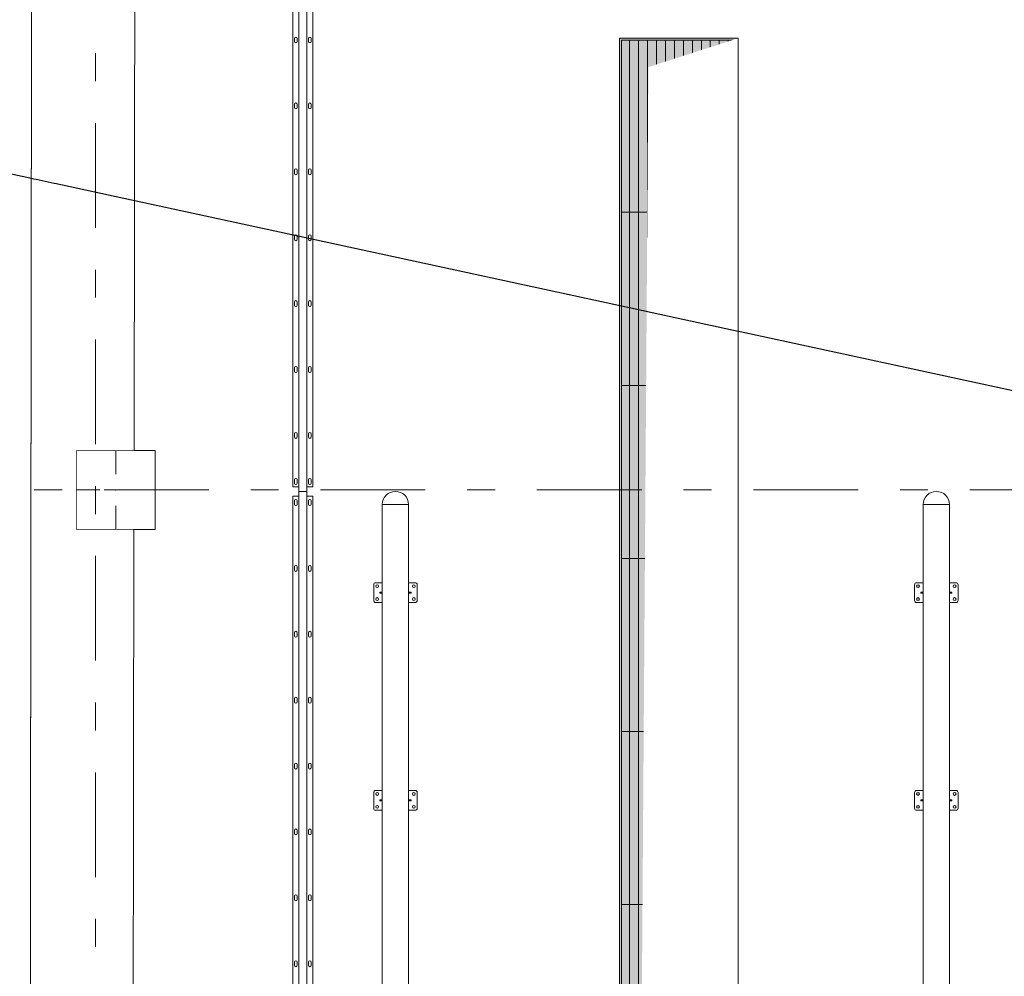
# Model space of a CAD drawing. Header units: millimetres. Extents: x -70269 to 35056, y -51814 to 48966.
# Tile 137 of 220: x -38424 to -33448, y 24323 to 29157. Entities that reach past the tile are written whole.
import ezdxf
from ezdxf import colors
from ezdxf.entities.mleader import LeaderData, LeaderLine
from ezdxf.math import Vec2, Vec3

# ---------------------------------------------------------------- set-up
doc = ezdxf.new("R2010")
doc.units = ezdxf.units.MM
doc.set_wipeout_variables(frame=1)
doc.linetypes.add('Przerywana podwójnie', pattern=[109.361107, 52.916665, -21.166666, 14.111111, -21.166666])
doc.linetypes.add('Wipeout_Contour', pattern=[1000, 0, -1000])
for name, color, linetype, lineweight, true_color in [('00 - nowa technologia myjni_Nr_pióra__95', 7, 'Continuous', 20, 0x7c7c7c), ('280-A Dachy Powłoki_Nr_pióra__95', 7, 'Continuous', 20, 0x7c7c7c), ('410-K Osie główne_Nr_pióra__95', 7, 'Continuous', 20, 0x7c7c7c), ('420-K Ściany_Nr_pióra__95', 7, 'Continuous', 20, 0x7c7c7c), ('440-K Słupy_Nr_pióra__95', 7, 'Continuous', 20, 0x7c7c7c), ('460 - Stropy_Nr_pióra__95', 7, 'Continuous', 13, 0x7c7c7c)]:
    doc.layers.add(name, color=color, linetype=linetype, lineweight=lineweight, true_color=true_color)
doc.layers.add('420-K Ściany', color=7, linetype='Continuous')
doc.layers.add('460 - Stropy', color=7, linetype='Continuous')
doc.layers.add('IS_Wentylacja_Opis', color=7, linetype='Continuous', lineweight=13)
doc.layers.add('XREF', color=8, linetype='Continuous', lineweight=9)
doc.styles.get("Standard").update_dxf_attribs({"font": 'arial.ttf'})

# ---------------------------------------------------------------- blocks, each defined once
blk = doc.blocks.new('parter 2025.10.15')
at = {"layer": '00 - nowa technologia myjni_Nr_pióra__95', "color": 8, "linetype": 'Continuous', "lineweight": 5}
for p, q in [((141.77, 2482.54), (141.77, 2135.4)), ((144.77, 2452.58), (144.77, 2133.08)), ((148.77, 2452.58), (148.77, 2133.08)), ((151.77, 2452.42), (151.77, 2135.4)), ((142.57, 2360.38), (142.57, 2361.98)), ((143.97, 2361.98), (143.97, 2360.38)), ((149.57, 2360.38), (149.57, 2361.98)), ((150.97, 2361.98), (150.97, 2360.38)), ((142.57, 2327.08), (142.57, 2328.68)), ((143.97, 2328.68), (143.97, 2327.08)), ((149.57, 2327.08), (149.57, 2328.68)), ((150.97, 2328.68), (150.97, 2327.08)), ((142.57, 2293.78), (142.57, 2295.38)), ((143.97, 2295.38), (143.97, 2293.78)), ((149.57, 2293.78), (149.57, 2295.38)), ((150.97, 2295.38), (150.97, 2293.78)), ((142.57, 2260.48), (142.57, 2262.08)), ((143.97, 2262.08), (143.97, 2260.48)), ((149.57, 2260.48), (149.57, 2262.08)), ((150.97, 2262.08), (150.97, 2260.48)), ((142.57, 2227.18), (142.57, 2228.78)), ((143.97, 2228.78), (143.97, 2227.18)), ((149.57, 2227.18), (149.57, 2228.78)), ((150.97, 2228.78), (150.97, 2227.18)), ((142.57, 2193.88), (142.57, 2195.48)), ((143.97, 2195.48), (143.97, 2193.88)), ((149.57, 2193.88), (149.57, 2195.48)), ((150.97, 2195.48), (150.97, 2193.88)), ((142.57, 2160.58), (142.57, 2162.18)), ((143.97, 2162.18), (143.97, 2160.58)), ((149.57, 2160.58), (149.57, 2162.18)), ((150.97, 2162.18), (150.97, 2160.58)), ((144.77, 2135.4), (141.77, 2135.4)), ((142.57, 2137.28), (142.57, 2138.88)), ((143.97, 2138.88), (143.97, 2137.28)), ((151.77, 2135.4), (148.77, 2135.4)), ((149.57, 2137.28), (149.57, 2138.88)), ((150.97, 2138.88), (150.97, 2137.28)), ((144.77, 2130.75), (141.77, 2130.75)), ((141.77, 2130.75), (141.77, 1535.4)), ((144.77, 2133.08), (145.52, 2133.08)), ((144.77, 2133.08), (144.77, 1533.08)), ((144.77, 2133.08), (145.52, 2133.08)), ((148.02, 2133.08), (145.52, 2133.08)), ((148.02, 2133.08), (145.52, 2133.08)), ((148.02, 2133.08), (148.77, 2133.08)), ((148.02, 2133.08), (148.77, 2133.08)), ((148.77, 2133.08), (148.77, 1533.08)), ((151.77, 2130.75), (148.77, 2130.75)), ((151.77, 2130.75), (151.77, 1535.4)), ((142.57, 2126.68), (142.57, 2128.28)), ((143.97, 2128.28), (143.97, 2126.68)), ((149.57, 2126.68), (149.57, 2128.28)), ((150.97, 2128.28), (150.97, 2126.68)), ((186.91, 2126.43), (186.91, 1827.43)), ((186.91, 2126.43), (200.21, 2126.43)), ((196.75, 2126.43), (186.91, 2126.43)), ((200.21, 2126.43), (196.75, 2126.43)), ((200.21, 2126.43), (200.21, 1827.43)), ((460.21, 2126.43), (460.21, 1827.43)), ((460.21, 2126.43), (473.51, 2126.43)), ((470.05, 2126.43), (460.21, 2126.43)), ((473.51, 2126.43), (470.05, 2126.43)), ((473.51, 2126.43), (473.51, 1827.43)), ((142.57, 2093.38), (142.57, 2094.98)), ((143.97, 2094.98), (143.97, 2093.38)), ((149.57, 2093.38), (149.57, 2094.98)), ((150.97, 2094.98), (150.97, 2093.38)), ((182.56, 2085.93), (182.56, 2077.93)), ((186.36, 2086.93), (183.56, 2086.93)), ((186.36, 2086.93), (186.66, 2086.93)), ((186.91, 2086.93), (186.66, 2086.93)), ((200.21, 2086.93), (200.46, 2086.93)), ((200.46, 2086.93), (200.76, 2086.93)), ((200.76, 2086.93), (203.56, 2086.93)), ((204.56, 2085.93), (204.56, 2077.93)), ((455.86, 2085.93), (455.86, 2077.93)), ((459.66, 2086.93), (456.86, 2086.93)), ((459.66, 2086.93), (459.96, 2086.93)), ((460.21, 2086.93), (459.96, 2086.93)), ((473.51, 2086.93), (473.76, 2086.93)), ((473.76, 2086.93), (474.06, 2086.93)), ((474.06, 2086.93), (476.86, 2086.93)), ((477.86, 2085.93), (477.86, 2077.93)), ((185.66, 2082.05), (185.66, 2081.8)), ((186.36, 2082.15), (185.76, 2082.15)), ((186.36, 2081.7), (185.76, 2081.7)), ((186.66, 2082.15), (186.36, 2082.15)), ((186.66, 2081.7), (186.36, 2081.7)), ((186.43, 2082.13), (186.42, 2082.13)), ((186.42, 2082.13), (186.42, 2081.73)), ((186.43, 2081.73), (186.42, 2081.73)), ((186.72, 2082.13), (186.43, 2082.13)), ((186.43, 2081.73), (186.72, 2081.73)), ((186.66, 2082.15), (186.69, 2082.15)), ((186.66, 2081.7), (186.69, 2081.7)), ((186.74, 2081.8), (186.74, 2082.05)), ((200.38, 2082.05), (200.38, 2081.8)), ((200.69, 2082.13), (200.4, 2082.13)), ((200.4, 2081.73), (200.69, 2081.73)), ((200.46, 2082.15), (200.43, 2082.15)), ((200.46, 2081.7), (200.43, 2081.7)), ((200.76, 2082.15), (200.46, 2082.15)), ((200.76, 2081.7), (200.46, 2081.7)), ((200.7, 2082.13), (200.69, 2082.13)), ((200.7, 2081.73), (200.69, 2081.73)), ((200.7, 2082.13), (200.7, 2081.73)), ((200.76, 2082.15), (201.36, 2082.15)), ((200.76, 2081.7), (201.36, 2081.7)), ((201.46, 2081.8), (201.46, 2082.05)), ((458.96, 2082.05), (458.96, 2081.8)), ((459.66, 2082.15), (459.06, 2082.15)), ((459.66, 2081.7), (459.06, 2081.7)), ((459.96, 2082.15), (459.66, 2082.15)), ((459.96, 2081.7), (459.66, 2081.7)), ((459.73, 2082.13), (459.72, 2082.13)), ((459.72, 2082.13), (459.72, 2081.73)), ((459.73, 2081.73), (459.72, 2081.73)), ((460.02, 2082.13), (459.73, 2082.13)), ((459.73, 2081.73), (460.02, 2081.73)), ((459.96, 2082.15), (459.99, 2082.15)), ((459.96, 2081.7), (459.99, 2081.7)), ((460.04, 2081.8), (460.04, 2082.05)), ((473.68, 2082.05), (473.68, 2081.8)), ((473.99, 2082.13), (473.7, 2082.13)), ((473.7, 2081.73), (473.99, 2081.73)), ((473.76, 2082.15), (473.73, 2082.15)), ((473.76, 2081.7), (473.73, 2081.7)), ((474.06, 2082.15), (473.76, 2082.15)), ((474.06, 2081.7), (473.76, 2081.7)), ((474, 2082.13), (473.99, 2082.13)), ((474, 2081.73), (473.99, 2081.73)), ((474, 2082.13), (474, 2081.73)), ((474.06, 2082.15), (474.66, 2082.15)), ((474.06, 2081.7), (474.66, 2081.7)), ((474.76, 2081.8), (474.76, 2082.05)), ((183.56, 2076.93), (186.36, 2076.93)), ((186.66, 2076.93), (186.36, 2076.93)), ((186.66, 2076.93), (186.91, 2076.93)), ((200.46, 2076.93), (200.21, 2076.93)), ((200.76, 2076.93), (200.46, 2076.93)), ((203.56, 2076.93), (200.76, 2076.93)), ((456.86, 2076.93), (459.66, 2076.93)), ((459.96, 2076.93), (459.66, 2076.93)), ((459.96, 2076.93), (460.21, 2076.93)), ((473.76, 2076.93), (473.51, 2076.93)), ((474.06, 2076.93), (473.76, 2076.93)), ((476.86, 2076.93), (474.06, 2076.93)), ((142.57, 2060.08), (142.57, 2061.68)), ((143.97, 2061.68), (143.97, 2060.08)), ((149.57, 2060.08), (149.57, 2061.68)), ((150.97, 2061.68), (150.97, 2060.08)), ((142.57, 2026.78), (142.57, 2028.38)), ((143.97, 2028.38), (143.97, 2026.78)), ((149.57, 2026.78), (149.57, 2028.38)), ((150.97, 2028.38), (150.97, 2026.78)), ((142.57, 1993.48), (142.57, 1995.08)), ((143.97, 1995.08), (143.97, 1993.48)), ((149.57, 1993.48), (149.57, 1995.08)), ((150.97, 1995.08), (150.97, 1993.48)), ((182.56, 1980.93), (182.56, 1972.93)), ((186.36, 1981.93), (183.56, 1981.93)), ((186.36, 1981.93), (186.66, 1981.93)), ((186.91, 1981.93), (186.66, 1981.93)), ((200.21, 1981.93), (200.46, 1981.93)), ((200.46, 1981.93), (200.76, 1981.93)), ((200.76, 1981.93), (203.56, 1981.93)), ((204.56, 1980.93), (204.56, 1972.93)), ((455.86, 1980.93), (455.86, 1972.93)), ((459.66, 1981.93), (456.86, 1981.93)), ((459.66, 1981.93), (459.96, 1981.93)), ((460.21, 1981.93), (459.96, 1981.93)), ((473.51, 1981.93), (473.76, 1981.93)), ((473.76, 1981.93), (474.06, 1981.93)), ((474.06, 1981.93), (476.86, 1981.93)), ((477.86, 1980.93), (477.86, 1972.93)), ((185.66, 1977.05), (185.66, 1976.8)), ((186.36, 1977.15), (185.76, 1977.15)), ((186.36, 1976.7), (185.76, 1976.7)), ((186.66, 1977.15), (186.36, 1977.15)), ((186.66, 1976.7), (186.36, 1976.7)), ((186.43, 1977.13), (186.42, 1977.13)), ((186.42, 1977.13), (186.42, 1976.73)), ((186.43, 1976.73), (186.42, 1976.73)), ((186.72, 1977.13), (186.43, 1977.13)), ((186.43, 1976.73), (186.72, 1976.73)), ((186.66, 1977.15), (186.69, 1977.15)), ((186.66, 1976.7), (186.69, 1976.7)), ((186.74, 1976.8), (186.74, 1977.05)), ((200.38, 1977.05), (200.38, 1976.8)), ((200.69, 1977.13), (200.4, 1977.13)), ((200.4, 1976.73), (200.69, 1976.73)), ((200.46, 1977.15), (200.43, 1977.15)), ((200.46, 1976.7), (200.43, 1976.7)), ((200.76, 1977.15), (200.46, 1977.15)), ((200.76, 1976.7), (200.46, 1976.7)), ((200.7, 1977.13), (200.69, 1977.13)), ((200.7, 1976.73), (200.69, 1976.73)), ((200.7, 1977.13), (200.7, 1976.73)), ((200.76, 1977.15), (201.36, 1977.15)), ((200.76, 1976.7), (201.36, 1976.7)), ((201.46, 1976.8), (201.46, 1977.05)), ((458.96, 1977.05), (458.96, 1976.8)), ((459.66, 1977.15), (459.06, 1977.15)), ((459.66, 1976.7), (459.06, 1976.7)), ((459.96, 1977.15), (459.66, 1977.15)), ((459.96, 1976.7), (459.66, 1976.7)), ((459.73, 1977.13), (459.72, 1977.13)), ((459.72, 1977.13), (459.72, 1976.73)), ((459.73, 1976.73), (459.72, 1976.73)), ((460.02, 1977.13), (459.73, 1977.13)), ((459.73, 1976.73), (460.02, 1976.73)), ((459.96, 1977.15), (459.99, 1977.15)), ((459.96, 1976.7), (459.99, 1976.7)), ((460.04, 1976.8), (460.04, 1977.05)), ((473.68, 1977.05), (473.68, 1976.8)), ((473.99, 1977.13), (473.7, 1977.13)), ((473.7, 1976.73), (473.99, 1976.73)), ((473.76, 1977.15), (473.73, 1977.15)), ((473.76, 1976.7), (473.73, 1976.7)), ((474.06, 1977.15), (473.76, 1977.15)), ((474.06, 1976.7), (473.76, 1976.7)), ((474, 1977.13), (473.99, 1977.13)), ((474, 1976.73), (473.99, 1976.73)), ((474, 1977.13), (474, 1976.73)), ((474.06, 1977.15), (474.66, 1977.15)), ((474.06, 1976.7), (474.66, 1976.7)), ((474.76, 1976.8), (474.76, 1977.05)), ((183.56, 1971.93), (186.36, 1971.93)), ((186.66, 1971.93), (186.36, 1971.93)), ((186.66, 1971.93), (186.91, 1971.93)), ((200.46, 1971.93), (200.21, 1971.93)), ((200.76, 1971.93), (200.46, 1971.93)), ((203.56, 1971.93), (200.76, 1971.93)), ((456.86, 1971.93), (459.66, 1971.93)), ((459.96, 1971.93), (459.66, 1971.93)), ((459.96, 1971.93), (460.21, 1971.93)), ((473.76, 1971.93), (473.51, 1971.93)), ((474.06, 1971.93), (473.76, 1971.93)), ((476.86, 1971.93), (474.06, 1971.93)), ((142.57, 1960.18), (142.57, 1961.78)), ((143.97, 1961.78), (143.97, 1960.18)), ((149.57, 1960.18), (149.57, 1961.78)), ((150.97, 1961.78), (150.97, 1960.18)), ((142.57, 1926.88), (142.57, 1928.48)), ((143.97, 1928.48), (143.97, 1926.88)), ((149.57, 1926.88), (149.57, 1928.48)), ((150.97, 1928.48), (150.97, 1926.88)), ((142.57, 1893.58), (142.57, 1895.18)), ((143.97, 1895.18), (143.97, 1893.58)), ((149.57, 1893.58), (149.57, 1895.18)), ((150.97, 1895.18), (150.97, 1893.58))]:
    blk.add_line(p, q, dxfattribs=at)
for centre in [(202.81, 2085.18), (476.11, 2085.18), (184.31, 2078.68), (202.81, 2078.68), (457.61, 2078.68), (476.11, 2078.68), (202.81, 1980.18), (476.11, 1980.18), (184.31, 1973.68), (202.81, 1973.68), (457.61, 1973.68), (476.11, 1973.68)]:
    blk.add_circle(centre, 0.7, dxfattribs=at)
for centre, radius, start, end in [((143.27, 2361.98), 0.7, 0, 180), ((143.27, 2360.38), 0.7, 180, 0), ((150.27, 2361.98), 0.7, 0, 180), ((150.27, 2360.38), 0.7, 180, 0), ((143.27, 2328.68), 0.7, 0, 180), ((150.27, 2328.68), 0.7, 0, 180), ((143.27, 2327.08), 0.7, 180, 0), ((150.27, 2327.08), 0.7, 180, 0), ((143.27, 2295.38), 0.7, 0, 180), ((143.27, 2293.78), 0.7, 180, 0), ((150.27, 2295.38), 0.7, 0, 180), ((150.27, 2293.78), 0.7, 180, 0), ((143.27, 2262.08), 0.7, 0, 180), ((143.27, 2260.48), 0.7, 180, 0), ((150.27, 2262.08), 0.7, 0, 180), ((150.27, 2260.48), 0.7, 180, 0), ((143.27, 2228.78), 0.7, 0, 180), ((150.27, 2228.78), 0.7, 0, 180), ((143.27, 2227.18), 0.7, 180, 0), ((150.27, 2227.18), 0.7, 180, 0), ((143.27, 2195.48), 0.7, 0, 180), ((150.27, 2195.48), 0.7, 0, 180), ((143.27, 2193.88), 0.7, 180, 0), ((150.27, 2193.88), 0.7, 180, 0), ((143.27, 2162.18), 0.7, 0, 180), ((143.27, 2160.58), 0.7, 180, 0), ((150.27, 2162.18), 0.7, 0, 180), ((150.27, 2160.58), 0.7, 180, 0), ((143.27, 2138.88), 0.7, 0, 180), ((150.27, 2138.88), 0.7, 0, 180), ((143.27, 2137.28), 0.7, 180, 0), ((150.27, 2137.28), 0.7, 180, 0), ((193.56, 2126.43), 6.65, 90, 180), ((193.56, 2126.43), 6.65, 0, 90), ((466.86, 2126.43), 6.65, 90, 180), ((466.86, 2126.43), 6.65, 0, 90), ((143.27, 2128.28), 0.7, 0, 180), ((143.27, 2126.68), 0.7, 180, 0), ((150.27, 2128.28), 0.7, 0, 180), ((150.27, 2126.68), 0.7, 180, 0), ((143.27, 2094.98), 0.7, 0, 180), ((150.27, 2094.98), 0.7, 0, 180), ((143.27, 2093.38), 0.7, 180, 0), ((150.27, 2093.38), 0.7, 180, 0), ((183.56, 2085.93), 1, 90, 180), ((184.31, 2085.18), 0.7, 0, 180), ((184.31, 2085.18), 0.7, 180, 0), ((203.56, 2085.93), 1, 0, 90), ((456.86, 2085.93), 1, 90, 180), ((457.61, 2085.18), 0.7, 0, 180), ((457.61, 2085.18), 0.7, 180, 0), ((476.86, 2085.93), 1, 0, 90), ((185.76, 2082.05), 0.1, 90, 180), ((185.76, 2081.8), 0.1, 180, 270), ((201.36, 2082.05), 0.1, 0, 90), ((201.36, 2081.8), 0.1, 270, 0), ((459.06, 2082.05), 0.1, 90, 180), ((459.06, 2081.8), 0.1, 180, 270), ((474.66, 2082.05), 0.1, 0, 90), ((474.66, 2081.8), 0.1, 270, 0), ((183.56, 2077.93), 1, 180, 270), ((203.56, 2077.93), 1, 270, 0), ((456.86, 2077.93), 1, 180, 270), ((476.86, 2077.93), 1, 270, 0), ((143.27, 2061.68), 0.7, 0, 180), ((143.27, 2060.08), 0.7, 180, 0), ((150.27, 2061.68), 0.7, 0, 180), ((150.27, 2060.08), 0.7, 180, 0), ((143.27, 2028.38), 0.7, 0, 180), ((143.27, 2026.78), 0.7, 180, 0), ((150.27, 2028.38), 0.7, 0, 180), ((150.27, 2026.78), 0.7, 180, 0), ((143.27, 1995.08), 0.7, 0, 180), ((150.27, 1995.08), 0.7, 0, 180), ((143.27, 1993.48), 0.7, 180, 0), ((150.27, 1993.48), 0.7, 180, 0), ((183.56, 1980.93), 1, 90, 180), ((184.31, 1980.18), 0.7, 0, 180), ((184.31, 1980.18), 0.7, 180, 0), ((203.56, 1980.93), 1, 0, 90), ((456.86, 1980.93), 1, 90, 180), ((457.61, 1980.18), 0.7, 0, 180), ((457.61, 1980.18), 0.7, 180, 0), ((476.86, 1980.93), 1, 0, 90), ((185.76, 1977.05), 0.1, 90, 180), ((185.76, 1976.8), 0.1, 180, 270), ((201.36, 1977.05), 0.1, 0, 90), ((201.36, 1976.8), 0.1, 270, 0), ((459.06, 1977.05), 0.1, 90, 180), ((459.06, 1976.8), 0.1, 180, 270), ((474.66, 1977.05), 0.1, 0, 90), ((474.66, 1976.8), 0.1, 270, 0), ((183.56, 1972.93), 1, 180, 270), ((203.56, 1972.93), 1, 270, 0), ((456.86, 1972.93), 1, 180, 270), ((476.86, 1972.93), 1, 270, 0), ((143.27, 1961.78), 0.7, 0, 180), ((150.27, 1961.78), 0.7, 0, 180), ((143.27, 1960.18), 0.7, 180, 0), ((150.27, 1960.18), 0.7, 180, 0), ((143.27, 1928.48), 0.7, 0, 180), ((143.27, 1926.88), 0.7, 180, 0), ((150.27, 1928.48), 0.7, 0, 180), ((150.27, 1926.88), 0.7, 180, 0), ((143.27, 1895.18), 0.7, 0, 180), ((150.27, 1895.18), 0.7, 0, 180), ((143.27, 1893.58), 0.7, 180, 0), ((150.27, 1893.58), 0.7, 180, 0)]:
    blk.add_arc(centre, radius, start, end, dxfattribs=at)
for centre, start_param, end_param in [((186.69, 2082.05), 1.570796, 3.141593), ((186.69, 2081.8), 0, 1.570796), ((200.43, 2082.05), 3.141593, 4.712389), ((200.43, 2081.8), 4.712389, 6.283185), ((459.99, 2082.05), 1.570796, 3.141593), ((459.99, 2081.8), 0, 1.570796), ((473.73, 2082.05), 3.141593, 4.712389), ((473.73, 2081.8), 4.712389, 6.283185), ((186.69, 1977.05), 1.570796, 3.141593), ((186.69, 1976.8), 0, 1.570796), ((200.43, 1977.05), 3.141593, 4.712389), ((200.43, 1976.8), 4.712389, 6.283185), ((459.99, 1977.05), 1.570796, 3.141593), ((459.99, 1976.8), 0, 1.570796), ((473.73, 1977.05), 3.141593, 4.712389), ((473.73, 1976.8), 4.712389, 6.283185)]:
    blk.add_ellipse(centre, major_axis=(0, -0.1), ratio=0.5, start_param=start_param, end_param=end_param, dxfattribs=at)
at = {"layer": '280-A Dachy Powłoki_Nr_pióra__95', "color": 8, "linetype": 'Continuous', "lineweight": 5, "flags": 128}
for points in [[(13.45, 3006.84), (13.45, 59.93)], [(14.52, 59.93), (14.52, 3006.84)], [(31.49, 59.91), (31.49, 3006.82)], [(31.84, 3006.82), (31.84, 59.91)]]:
    blk.add_lwpolyline(points, dxfattribs=at)
at = {"layer": '440-K Słupy_Nr_pióra__95', "color": 8, "linetype": 'Continuous', "lineweight": 5}
for p, q in [((52.2, 2141.81), (52.2, 2161.81)), ((44.2, 2133.81), (24.2, 2133.81)), ((60.2, 2133.81), (80.2, 2133.81)), ((52.2, 2125.81), (52.2, 2105.81))]:
    blk.add_line(p, q, dxfattribs=at)
at = {"layer": '440-K Słupy_Nr_pióra__95', "color": 8, "linetype": 'Continuous', "lineweight": 5, "flags": 128}
blk.add_lwpolyline([(32.2, 2113.81), (72.2, 2113.81), (72.2, 2153.81), (32.2, 2153.81)], close=True, dxfattribs=at)
at = {"layer": '440-K Słupy_Nr_pióra__95', "color": 8, "linetype": 'Continuous', "lineweight": 5}
blk.add_point((52.2, 2133.81), dxfattribs=at)
at = {"layer": '460 - Stropy_Nr_pióra__95', "color": 8, "linetype": 'Continuous', "lineweight": 5, "flags": 128}
for points in [[(306.78, 262.09), (366.78, 262.09), (366.78, 2362.09), (306.78, 2362.09)], [(307.78, 2274.13), (311.82, 2274.13), (311.82, 2361.09), (307.78, 2361.09)], [(307.78, 263.09), (307.78, 2361.09), (365.78, 2361.09), (365.78, 263.09)], [(311.82, 2274.13), (316.36, 2274.13), (316.36, 2361.09), (311.82, 2361.09)], [(316.36, 2274.13), (320.89, 2274.13), (320.89, 2361.09), (316.36, 2361.09)], [(320.89, 2274.13), (325.43, 2274.13), (325.43, 2361.09), (320.89, 2361.09)], [(325.43, 2274.13), (329.97, 2274.13), (329.97, 2361.09), (325.43, 2361.09)], [(329.97, 2274.13), (334.51, 2274.13), (334.51, 2361.09), (329.97, 2361.09)], [(334.51, 2274.13), (339.05, 2274.13), (339.05, 2361.09), (334.51, 2361.09)], [(339.05, 2274.13), (343.59, 2274.13), (343.59, 2361.09), (339.05, 2361.09)], [(343.59, 2274.13), (348.13, 2274.13), (348.13, 2361.09), (343.59, 2361.09)], [(348.13, 2274.13), (352.66, 2274.13), (352.66, 2361.09), (348.13, 2361.09)], [(352.66, 2274.13), (357.2, 2274.13), (357.2, 2361.09), (352.66, 2361.09)], [(357.2, 2274.13), (361.74, 2274.13), (361.74, 2361.09), (357.2, 2361.09)], [(361.74, 2274.13), (365.78, 2274.13), (365.78, 2361.09), (361.74, 2361.09)], [(307.78, 2186.68), (311.82, 2186.68), (311.82, 2274.13), (307.78, 2274.13)], [(311.82, 2186.68), (316.36, 2186.68), (316.36, 2274.13), (311.82, 2274.13)], [(316.36, 2186.68), (320.89, 2186.68), (320.89, 2274.13), (316.36, 2274.13)], [(320.89, 2186.68), (325.43, 2186.68), (325.43, 2274.13), (320.89, 2274.13)], [(325.43, 2186.68), (329.97, 2186.68), (329.97, 2274.13), (325.43, 2274.13)], [(329.97, 2186.68), (334.51, 2186.68), (334.51, 2274.13), (329.97, 2274.13)], [(334.51, 2186.68), (339.05, 2186.68), (339.05, 2274.13), (334.51, 2274.13)], [(339.05, 2186.68), (343.59, 2186.68), (343.59, 2274.13), (339.05, 2274.13)], [(343.59, 2186.68), (348.13, 2186.68), (348.13, 2274.13), (343.59, 2274.13)], [(348.13, 2186.68), (352.66, 2186.68), (352.66, 2274.13), (348.13, 2274.13)], [(352.66, 2186.68), (357.2, 2186.68), (357.2, 2274.13), (352.66, 2274.13)], [(357.2, 2186.68), (361.74, 2186.68), (361.74, 2274.13), (357.2, 2274.13)], [(361.74, 2186.68), (365.78, 2186.68), (365.78, 2274.13), (361.74, 2274.13)], [(307.78, 2099.22), (311.82, 2099.22), (311.82, 2186.68), (307.78, 2186.68)], [(311.82, 2099.22), (316.36, 2099.22), (316.36, 2186.68), (311.82, 2186.68)], [(316.36, 2099.22), (320.89, 2099.22), (320.89, 2186.68), (316.36, 2186.68)], [(320.89, 2099.22), (325.43, 2099.22), (325.43, 2186.68), (320.89, 2186.68)], [(325.43, 2099.22), (329.97, 2099.22), (329.97, 2186.68), (325.43, 2186.68)], [(329.97, 2099.22), (334.51, 2099.22), (334.51, 2186.68), (329.97, 2186.68)], [(334.51, 2099.22), (339.05, 2099.22), (339.05, 2186.68), (334.51, 2186.68)], [(339.05, 2099.22), (343.59, 2099.22), (343.59, 2186.68), (339.05, 2186.68)], [(343.59, 2099.22), (348.13, 2099.22), (348.13, 2186.68), (343.59, 2186.68)], [(348.13, 2099.22), (352.66, 2099.22), (352.66, 2186.68), (348.13, 2186.68)], [(352.66, 2099.22), (357.2, 2099.22), (357.2, 2186.68), (352.66, 2186.68)], [(357.2, 2099.22), (361.74, 2099.22), (361.74, 2186.68), (357.2, 2186.68)], [(361.74, 2099.22), (365.78, 2099.22), (365.78, 2186.68), (361.74, 2186.68)], [(307.78, 2011.76), (311.82, 2011.76), (311.82, 2099.22), (307.78, 2099.22)], [(311.82, 2011.76), (316.36, 2011.76), (316.36, 2099.22), (311.82, 2099.22)], [(316.36, 2011.76), (320.89, 2011.76), (320.89, 2099.22), (316.36, 2099.22)], [(320.89, 2011.76), (325.43, 2011.76), (325.43, 2099.22), (320.89, 2099.22)], [(325.43, 2011.76), (329.97, 2011.76), (329.97, 2099.22), (325.43, 2099.22)], [(329.97, 2011.76), (334.51, 2011.76), (334.51, 2099.22), (329.97, 2099.22)], [(334.51, 2011.76), (339.05, 2011.76), (339.05, 2099.22), (334.51, 2099.22)], [(339.05, 2011.76), (343.59, 2011.76), (343.59, 2099.22), (339.05, 2099.22)], [(343.59, 2011.76), (348.13, 2011.76), (348.13, 2099.22), (343.59, 2099.22)], [(348.13, 2011.76), (352.66, 2011.76), (352.66, 2099.22), (348.13, 2099.22)], [(352.66, 2011.76), (357.2, 2011.76), (357.2, 2099.22), (352.66, 2099.22)], [(357.2, 2011.76), (361.74, 2011.76), (361.74, 2099.22), (357.2, 2099.22)], [(361.74, 2011.76), (365.78, 2011.76), (365.78, 2099.22), (361.74, 2099.22)], [(307.78, 1924.3), (311.82, 1924.3), (311.82, 2011.76), (307.78, 2011.76)], [(311.82, 1924.3), (316.36, 1924.3), (316.36, 2011.76), (311.82, 2011.76)], [(316.36, 1924.3), (320.89, 1924.3), (320.89, 2011.76), (316.36, 2011.76)], [(320.89, 1924.3), (325.43, 1924.3), (325.43, 2011.76), (320.89, 2011.76)], [(325.43, 1924.3), (329.97, 1924.3), (329.97, 2011.76), (325.43, 2011.76)], [(329.97, 1924.3), (334.51, 1924.3), (334.51, 2011.76), (329.97, 2011.76)], [(334.51, 1924.3), (339.05, 1924.3), (339.05, 2011.76), (334.51, 2011.76)], [(339.05, 1924.3), (343.59, 1924.3), (343.59, 2011.76), (339.05, 2011.76)], [(343.59, 1924.3), (348.13, 1924.3), (348.13, 2011.76), (343.59, 2011.76)], [(348.13, 1924.3), (352.66, 1924.3), (352.66, 2011.76), (348.13, 2011.76)], [(352.66, 1924.3), (357.2, 1924.3), (357.2, 2011.76), (352.66, 2011.76)], [(357.2, 1924.3), (361.74, 1924.3), (361.74, 2011.76), (357.2, 2011.76)], [(361.74, 1924.3), (365.78, 1924.3), (365.78, 2011.76), (361.74, 2011.76)], [(307.78, 1836.84), (311.82, 1836.84), (311.82, 1924.3), (307.78, 1924.3)], [(311.82, 1836.84), (316.36, 1836.84), (316.36, 1924.3), (311.82, 1924.3)], [(316.36, 1836.84), (320.89, 1836.84), (320.89, 1924.3), (316.36, 1924.3)], [(320.89, 1836.84), (325.43, 1836.84), (325.43, 1924.3), (320.89, 1924.3)], [(325.43, 1836.84), (329.97, 1836.84), (329.97, 1924.3), (325.43, 1924.3)], [(329.97, 1836.84), (334.51, 1836.84), (334.51, 1924.3), (329.97, 1924.3)], [(334.51, 1836.84), (339.05, 1836.84), (339.05, 1924.3), (334.51, 1924.3)], [(339.05, 1836.84), (343.59, 1836.84), (343.59, 1924.3), (339.05, 1924.3)], [(343.59, 1836.84), (348.13, 1836.84), (348.13, 1924.3), (343.59, 1924.3)], [(348.13, 1836.84), (352.66, 1836.84), (352.66, 1924.3), (348.13, 1924.3)], [(352.66, 1836.84), (357.2, 1836.84), (357.2, 1924.3), (352.66, 1924.3)], [(357.2, 1836.84), (361.74, 1836.84), (361.74, 1924.3), (357.2, 1924.3)], [(361.74, 1836.84), (365.78, 1836.84), (365.78, 1924.3), (361.74, 1924.3)]]:
    blk.add_lwpolyline(points, close=True, dxfattribs=at)
at = {"color": 8, "linetype": 'Wipeout_Contour', "lineweight": 5, "ltscale": 6138.335975}
blk.add_wipeout([(6.75, 9.87), (8.75, 9.86), (12.58, 3056.7), (10.58, 3056.7)], dxfattribs=at).dxf.layer = '420-K Ściany'
at = {"color": 8, "linetype": 'Wipeout_Contour', "lineweight": 5, "ltscale": 5613.369864}
blk.add_wipeout([(306.78, 262.09), (366.78, 262.09), (366.78, 2362.09), (321.36, 2347.51)], dxfattribs=at).dxf.layer = '460 - Stropy'
at = {"layer": '460 - Stropy', "linetype": 'Continuous', "lineweight": 5}
blk.add_hatch(color=8, dxfattribs=at).paths.add_polyline_path([(366.78, 2362.09), (306.78, 2362.09), (306.78, 262.09), (321.36, 2347.51)])
at = {"layer": '460 - Stropy_Nr_pióra__95', "color": 8, "linetype": 'Continuous', "lineweight": 5, "flags": 128}
for points in [[(366.78, 2362.09), (306.78, 2362.09)], [(306.78, 2362.09), (306.78, 262.09)], [(366.78, 262.09), (366.78, 2362.09)]]:
    blk.add_lwpolyline(points, dxfattribs=at)
at = {"color": 8, "linetype": 'Wipeout_Contour', "lineweight": 5, "ltscale": 6142.025808}
blk.add_wipeout([(8.77, 19.86), (18.77, 19.85), (22.57, 3046.7), (12.57, 3046.7)], dxfattribs=at).dxf.layer = '420-K Ściany'
at = {"layer": '420-K Ściany_Nr_pióra__95', "color": 8, "linetype": 'Continuous', "lineweight": 5, "flags": 128}
blk.add_lwpolyline([(10.58, 3058.7), (6.75, 9.87)], dxfattribs=at)
at = {"color": 8, "linetype": 'Wipeout_Contour', "lineweight": 5, "ltscale": 6148.220068}
blk.add_wipeout([(18.77, 19.9), (18.82, 19.9), (22.62, 3046.65), (22.57, 3046.65)], dxfattribs=at).dxf.layer = '420-K Ściany'
at = {"color": 8, "linetype": 'Wipeout_Contour', "lineweight": 5, "ltscale": 61418.732381}
blk.add_wipeout([(22.57, 3006.65), (18.87, 59.9), (58.87, 59.85), (59.19, 313.81), (32.2, 313.81), (32.2, 353.81), (59.24, 353.81), (59.56, 613.81), (32.2, 613.81), (32.2, 653.81), (59.61, 653.81), (59.94, 913.81), (32.2, 913.81), (32.2, 953.81), (59.99, 953.81), (60.31, 1210.81), (32.2, 1210.81), (32.2, 1250.81), (60.36, 1250.81), (60.69, 1513.81), (32.2, 1513.81), (32.2, 1553.81), (60.74, 1553.81), (61.07, 1813.81), (32.2, 1813.81), (32.2, 1853.81), (61.12, 1853.81), (61.45, 2113.81), (32.2, 2113.81), (32.2, 2153.81), (61.5, 2153.81), (61.82, 2413.81), (32.2, 2413.81), (32.2, 2453.81), (61.87, 2453.81), (62.2, 2716.81), (31.2, 2716.81), (31.2, 2756.81), (62.26, 2756.81), (62.57, 3006.65)], dxfattribs=at).dxf.layer = '420-K Ściany'
at = {"layer": '410-K Osie główne_Nr_pióra__95', "color": 8, "linetype": 'Przerywana podwójnie', "lineweight": 5}
for p, q in [((42.06, 3303.44), (42.06, -165.65)), ((-63, 2133.81), (1039.92, 2133.81))]:
    blk.add_line(p, q, dxfattribs=at)
at = {"layer": '420-K Ściany_Nr_pióra__95', "color": 8, "linetype": 'Continuous', "lineweight": 5, "flags": 128}
for points in [[(61.5, 2153.81), (61.82, 2413.81)], [(61.5, 2153.81), (61.82, 2413.81)], [(61.12, 1853.81), (61.45, 2113.81)], [(61.12, 1853.81), (61.45, 2113.81)]]:
    blk.add_lwpolyline(points, dxfattribs=at)
at = {"layer": '460 - Stropy_Nr_pióra__95', "color": 8, "linetype": 'Continuous', "lineweight": 5, "flags": 128}
blk.add_lwpolyline([(6.75, 7.87), (658.57, 7.05), (655.73, 2276.77), (655.14, 2747.25), (654.75, 3058.7), (10.58, 3058.7)], close=True, dxfattribs=at)

msp = doc.modelspace()

# ---------------------------------------------------------------- block references
at = {"layer": 'XREF', "xscale": 10, "yscale": 10, "zscale": 10}
msp.add_blockref('parter 2025.10.15', (-38460.6, 5442.3), dxfattribs=at)

# ---------------------------------------------------------------- next in the draw order: leaders
at = {"layer": 'IS_Wentylacja_Opis'}
ml = msp.add_multileader_mtext('Standard', dxfattribs=at)
ml.set_content('{\\fArial Narrow|b0|i0|c161;{\\A1;Wentylator dachowy awaryjny {\\L\\fArial Narrow|b1|i0;LWA.H2-1.1\\P}zgodnie z opracowaniem instalacji wentylacji.\\PZałączanie wentylatorów LWA.H2-1.1-1.2 }\\P\\A1;z systemu detekcji H{\\H0.7x;\\S^ 2;} z jednoczesnym otwarciem bram wjazdowych.}\\A1; ', color=256)
ml.set_leader_properties()
ml.build(insert=Vec2(0, 0))
ml.multileader.update_dxf_attribs({"dogleg_length": 150, "arrow_head_size": 150})
ctx = ml.context
ctx.base_point, ctx.char_height, ctx.arrow_head_size, ctx.plane_origin = Vec3(-43542.8, 28397.8, -2), 200, 150, Vec3(-67807119.1, -56901667.4, -2)
notes = []
notes.append((ctx, [(0, (1, 1, 0), (-38566.6, 28397.8, -2), (-1, 0), 396.5, [(0, [(-32838.1, 27158.6, -2)], 0, [])])]))
ctx.mtext.insert, ctx.mtext.width = Vec3(-43540.8, 28527.1, -2), 4881.725
for ctx, leaders in notes:
    for number, flags, end, landing, length, lines in leaders:
        leader = LeaderData()
        leader.index, (leader.has_last_leader_line, leader.has_dogleg_vector, leader.attachment_direction) = number, flags
        leader.last_leader_point, leader.dogleg_vector, leader.dogleg_length = Vec3(end), Vec3(landing), length
        for number, points, colour, breaks in lines:
            line = LeaderLine()
            line.index, line.vertices, line.color, line.breaks = number, Vec3.list(points), colors.encode_raw_color(colour), breaks
            leader.lines.append(line)
        ctx.leaders.append(leader)

doc.saveas('drawing.dxf')
